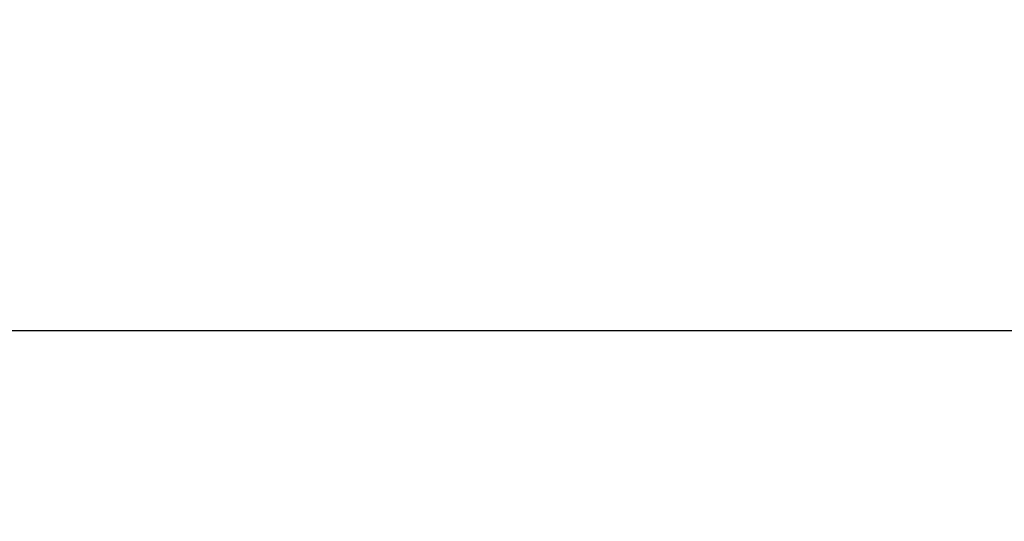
# Model space of a CAD drawing. Header units: centimetres. Extents: x -131 to 30, y 97 to 149.
# Tile 230 of 256: x -94.56 to -93.792, y 143.667 to 144.058. Entities that reach past the tile are written whole.
import ezdxf

# ---------------------------------------------------------------- set-up
doc = ezdxf.new("R2010")
doc.units = ezdxf.units.CM
doc.layers.add('Calque 02', color=7, linetype='Continuous', true_color=0x7d26cd)
doc.layers.add('SOLIDE1', color=7, linetype='Continuous', true_color=0xffffff)

msp = doc.modelspace()

# ---------------------------------------------------------------- linework, layer by layer
at = {"layer": 'Calque 02'}
for points in [[(-108.87303, 143.81548, 45.13493), (-49.87303, 143.81548, 45.13493), (9.12697, 143.81548, 45.13493)], [(-108.87303, 143.81548, 16.13493), (-49.87303, 143.81548, 16.13493), (9.12697, 143.81548, 16.13493)], [(-108.87303, 143.81548, 31.63493), (-49.87303, 143.81548, 31.63493), (9.12697, 143.81548, 31.63493)]]:
    msp.add_open_spline(points, degree=2, dxfattribs=at)
at = {"layer": 'SOLIDE1'}
msp.add_open_spline([(-95.10766, 144.05792, 12.82954), (-94.45673, 143.41987, 12.82954), (-93.8058, 142.78182, 12.82954)], degree=2, dxfattribs=at)
msp.add_open_spline([(-95.10766, 144.05792, 12.82954), (-94.45673, 143.41987, 12.82954), (-93.8058, 142.78182, 12.82954)], degree=2, dxfattribs=at)

doc.saveas('drawing.dxf')
